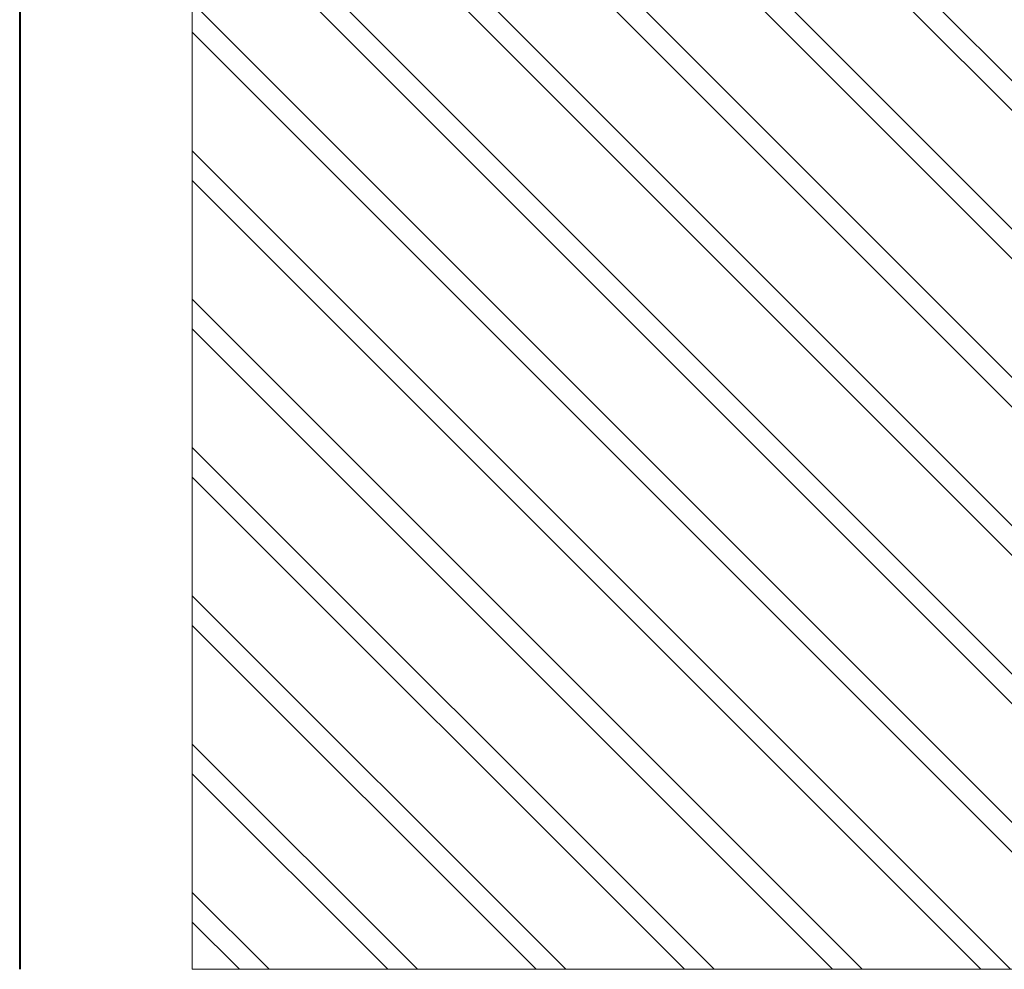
# Model space of a CAD drawing. Header units: millimetres. Extents: x -8078 to 241103, y -4319 to 602442.
# Tile 7 of 148: x 37690 to 43793, y 239080 to 244965. Entities that reach past the tile are written whole.
import ezdxf

# ---------------------------------------------------------------- set-up
doc = ezdxf.new("R2010")
doc.units = ezdxf.units.MM
doc.header["$MEASUREMENT"] = 0
for name, color, linetype in [('#podkład', 252, 'Continuous'), ('- A - ocieplenie', 7, 'Continuous'), ('2D - Ogólne', 7, 'Continuous')]:
    doc.layers.add(name, color=color, linetype=linetype)

# ---------------------------------------------------------------- blocks, each defined once
blk = doc.blocks.new('qqe433333')
at = {"layer": '2D - Ogólne', "linetype": 'Continuous', "lineweight": 20}
h = blk.add_hatch(dxfattribs=at)
h.set_pattern_fill('Podwójny_szraf_1_4_0008', color=252, angle=90, style=0, pattern_type=2)
h.set_pattern_definition([(135, (-1702.6, 957497.23), (-459.6194, -459.6194), []), (135, (-1794.5, 957405.3), (-459.6194, -459.6194), [])])
h.paths.add_polyline_path([(-632.6, 667889.4), (-632.6, 660538), (4861.5, 660538), (4861.5, 667889.4), (4861.5, 675919.5), (4861.5, 690940.5), (3807.4, 690940.5), (-632.6, 690940.5), (-632.6, 685441.2), (-782.6, 683519.1), (-782.6, 682100.8), (516.8, 682100.8), (516.8, 681469.5), (3867.4, 681469.5), (3867.4, 675893.9), (1897.4, 675893.9), (1897.4, 667889.4)])
at = {"layer": '2D - Ogólne', "color": 252, "linetype": 'Continuous', "lineweight": 13, "ltscale": 100, "flags": 128}
blk.add_lwpolyline([(4861.5, 690940.5), (4861.5, 675919.5), (4861.5, 667889.4), (4861.5, 660538), (-632.6, 660538), (-632.6, 667889.4), (1897.4, 667889.4), (1897.4, 675893.9), (3867.4, 675893.9), (3867.4, 681469.5), (516.8, 681469.5), (516.8, 682100.8), (-782.6, 682100.8), (-782.6, 683519.1), (-632.6, 685441.2), (-632.6, 690940.5)], dxfattribs=at)

msp = doc.modelspace()

# ---------------------------------------------------------------- hatches: boundary and pattern name
at = {"layer": '- A - ocieplenie', "linetype": 'Continuous', "lineweight": 15}
h = msp.add_hatch(dxfattribs=at)
h.set_pattern_fill('Izolacja_miękka_0004', color=8, style=0, pattern_type=2)
h.set_pattern_definition([(60, (-208051.03, 533518.21), (-129.90381, 75), []), (120, (-208051.03, 533518.21), (129.90381, 75), [])])
h.paths.add_polyline_path([(43797.6, 244260.5), (43757.6, 244260.5), (43797.6, 244060.5)])

# ---------------------------------------------------------------- next in the draw order: block references
at = {"layer": '#podkład'}
msp.add_blockref('qqe433333', (39392.7, -421457.7), dxfattribs=at)

# ---------------------------------------------------------------- next in the draw order: linework, layer by layer
at = {"color": 1, "lineweight": 40}
msp.add_lwpolyline([(37690.1, 259711.8), (37690.1, 239080.3)], dxfattribs=at)

doc.saveas('drawing.dxf')
